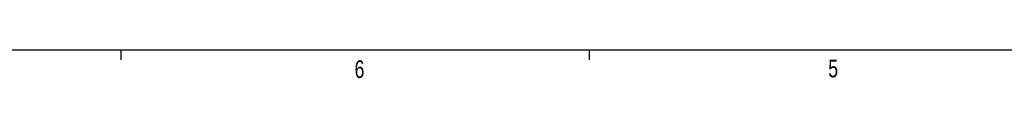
# Paper-space layout 'P3m-LR' of a CAD drawing. Header units: inches. Extents: x 0.3 to 33.8, y 0.2 to 21.7.
# Tile 10 of 56: x 8.185 to 16.335, y 0.174 to 0.411. Entities that reach past the tile are written whole.
import ezdxf

# ---------------------------------------------------------------- set-up
doc = ezdxf.new("R2010")
doc.units = ezdxf.units.IN
doc.header["$MEASUREMENT"] = 0
doc.layers.add('BORDERS', color=7, linetype='Continuous')
doc.styles.add('SLDTEXTSTYLE0', font='TXT', dxfattribs={"width": 0.75})

psp = doc.layouts.new('P3m-LR')

# ---------------------------------------------------------------- linework, layer by layer
at = {"layer": 'BORDERS', "lineweight": 25}
psp.add_line((0.52288, 0.4106), (33.52288, 0.4106), dxfattribs=at)
at = {"layer": 'BORDERS'}
for p, q in [((9.02288, 0.4106), (9.02288, 0.3258)), ((12.89788, 0.4106), (12.89788, 0.3258))]:
    psp.add_line(p, q, dxfattribs=at)

# ---------------------------------------------------------------- texts
at = {"layer": 'BORDERS', "color": 7, "char_height": 0.14583, "attachment_point": 1, "style": 'SLDTEXTSTYLE0'}
for s, insert in [('5', (14.87795, 0.32802)), ('6', (10.95691, 0.32272))]:
    psp.add_mtext(s, dxfattribs=dict(at, insert=insert))

doc.saveas('drawing.dxf')
